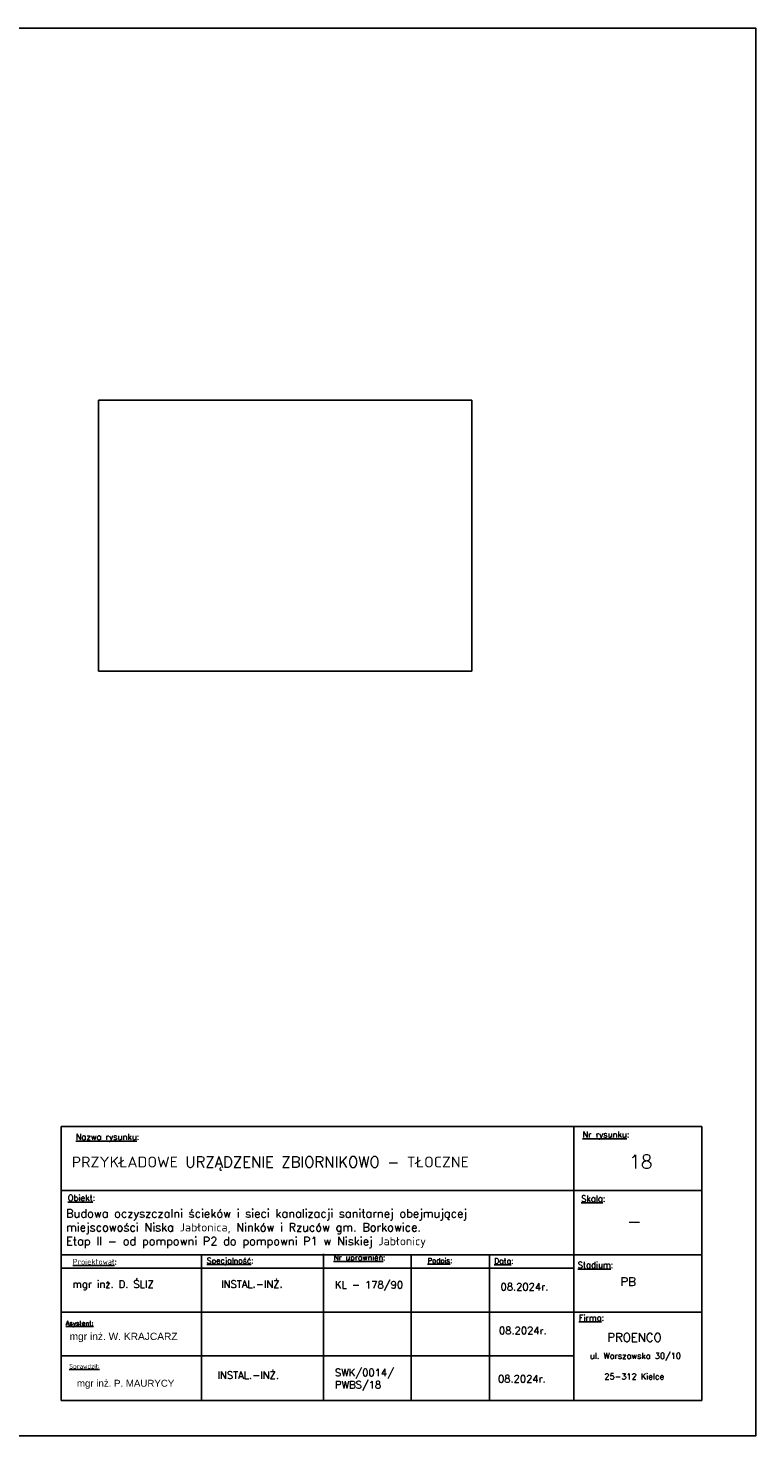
# Model space of a CAD drawing. Header units: millimetres. Extents: x 5659 to 8126, y 727 to 2118.
# Tile 39 of 53: x 7338 to 7491, y 1431 to 1728. Entities that reach past the tile are written whole.
import ezdxf

# ---------------------------------------------------------------- set-up
doc = ezdxf.new("R2010")
doc.units = ezdxf.units.MM
doc.set_wipeout_variables(frame=1)
doc.linetypes.add('GDE', pattern=[0])
doc.layers.add('EDZPD_L_0', color=3, linetype='GDE', lineweight=18)
doc.layers.add('TABELKI', color=7, linetype='Continuous', lineweight=25)
doc.layers.add('O_A', color=7, linetype='Continuous')
doc.styles.get("Standard").update_dxf_attribs({"font": 'arial.ttf'})
picture_1 = doc.add_image_def('image2.tif', size_in_pixel=(929, 675))

msp = doc.modelspace()

# ---------------------------------------------------------------- linework, layer by layer
at = {"layer": 'EDZPD_L_0', "linetype": 'GDE'}
msp.add_line((7428.707, 1473.597), (7428.235, 1474.209), dxfattribs=at)
at = {"layer": 'O_A'}
msp.add_lwpolyline([(7071.043, 1727.795), (7491.043, 1727.795), (7491.043, 1430.795), (7071.043, 1430.795)], close=True, dxfattribs=at)
at = {"layer": 'TABELKI'}
msp.add_line((7412.141, 1467.144), (7479.653, 1467.144), dxfattribs=at)

# ---------------------------------------------------------------- pictures from other files: only their frames are drawn
at = {"color": 7, "true_color": 0xffffff}
image = msp.add_image(picture_1, insert=(7352.501, 1592.129), size_in_units=(78.655, 57.15), rotation=0, dxfattribs=at)
image.dxf.flags = 15

# ---------------------------------------------------------------- next in the draw order: wipeouts: each hides what was drawn before it
msp.add_wipeout([(7344.63, 1496.038), (7479.653, 1496.038), (7479.653, 1438.25), (7344.63, 1438.25)]).dxf.layer = 'TABELKI'

# ---------------------------------------------------------------- next in the draw order: linework, layer by layer
at = {"layer": 'TABELKI'}
msp.add_line((7412.141, 1467.144), (7479.653, 1467.144), dxfattribs=at)

# ---------------------------------------------------------------- next in the draw order: wipeouts: each hides what was drawn before it
msp.add_wipeout([(7344.63, 1496.038), (7479.653, 1496.038), (7479.653, 1438.25), (7344.63, 1438.25)]).dxf.layer = 'TABELKI'

# ---------------------------------------------------------------- next in the draw order: linework, layer by layer
for p, q in [((7344.63, 1496.038), (7479.653, 1496.038)), ((7344.63, 1438.25), (7344.63, 1496.038)), ((7452.647, 1496.038), (7452.647, 1438.25)), ((7479.653, 1496.038), (7479.653, 1438.25)), ((7344.63, 1482.525), (7479.653, 1482.525)), ((7344.63, 1469.011), (7479.653, 1469.011)), ((7374.198, 1469.011), (7374.201, 1438.25)), ((7399.914, 1469.168), (7399.917, 1438.25)), ((7418.371, 1469.011), (7418.374, 1438.25)), ((7434.885, 1468.854), (7434.888, 1438.25)), ((7344.63, 1466.174), (7452.647, 1466.174)), ((7344.63, 1456.909), (7479.653, 1456.909)), ((7344.638, 1447.643), (7452.656, 1447.643)), ((7479.653, 1438.25), (7344.63, 1438.25))]:
    msp.add_line(p, q, dxfattribs=at)

# ---------------------------------------------------------------- next in the draw order: texts
at = {"layer": 'TABELKI', "attachment_point": 1}
for s, insert, char_height, width in [('{\\Fsimplex.shx|c238;\\LNazwa rysunku\\l:}', (7347.664, 1494.517), 1.27764, 51.28511), ('{\\Fsimplex.shx|c238;\\LNr rysunku\\l:}', (7454.492, 1495.028), 1.27764, 51.28511), ('{\\Fsimplex.shx|c238;\\LObiekt\\l:}', (7345.998, 1481.648), 1.27764, 51.28511), ('{\\Fsimplex.shx|c238;\\LSkala\\l:}', (7454.237, 1481.476), 1.27764, 51.28511), ('{\\Fsimplex.shx|c238;\\LProjektował\\l:}', (7347.032, 1468.117), 1.17936, 47.3401), ('{\\Fsimplex|c238;\\LSpecjalność\\l:}', (7375.294, 1468.355), 1.17936, 47.3401), ('{\\Fsimplex.shx|c238;\\LNr uprawnień\\l:}', (7401.983, 1469.011), 1.17936, 47.3401), ('{\\Fsimplex.shx|c238;\\LPodpis\\l:}', (7421.823, 1468.308), 1.08108, 47.3401), ('{\\Fsimplex.shx|c238;\\LData\\l:}', (7435.878, 1468.279), 1.17936, 47.3401), ('{\\Fsimplex.shx|c238;\\LStadium\\l:}', (7453.5, 1467.484), 1.27764, 51.28511), ('{\\Fsimplex.shx|c238;\\LFirma\\l:}', (7453.711, 1456.354), 1.27764, 51.28511), ('{\\fsimplex.shx|b0|i0|c238|p0;\\LAsystent:}', (7345.562, 1455.048), 0.9828, 39.45009), ('{\\Fsimplex.shx|c238;ul. Warszawska 30/10}', (7456.063, 1448.31), 1.26126, 35.50508), ('{\\fsimplex.shx|b0|i0|c238|p0;\\LSprawdził:}', (7346.304, 1445.968), 0.9828, 39.45009), ('{\\Fsimplex.shx|c238;25-312 Kielce}', (7459.119, 1443.948), 1.26126, 35.50508)]:
    msp.add_mtext(s, dxfattribs=dict(at, insert=insert, char_height=char_height, width=width))
at = {"layer": 'TABELKI', "lineweight": 25, "attachment_point": 1}
for s, insert, char_height, width in [('{\\fsimplex.shx|b0|i0|c238|p0;PRZYKŁADOWE URZĄDZENIE ZBIORNIKOWO - TŁOCZNE}', (7346.835, 1489.723), 2.2932, 117.96163), ('{\\fsimplex.shx|b0|i0|c238|p0;18}', (7464.339, 1490.065), 2.8665, 71.01016), ('\\pt116.74;{\\Fsimplex|c238;Budowa oczyszczalni ścieków i sieci kanalizacji sanitarnej obejmującej \\Pmiejscowości Niska Jabłonica, Ninków i Rzuców gm. Borkowice. \\PEtap II - od pompowni P2 do pompowni P1 w Niskiej Jabłonicy}', (7345.635, 1478.588), 1.75135, 116.13409), ('{\\fsimplex.shx|b0|i0|c238|p0;-}', (7463.843, 1477.507), 2.8665, 71.01016), ('{\\Fsimplex|c238;PB}', (7462.507, 1464.227), 1.8018, 71.01016), ('{\\Fsimplex.shx|c238;\\H0.6622x;mgr inż. D. ŚLIZ}', (7346.986, 1463.572), 2.31892, 82.57314), ('{\\Fsimplex.shx|c238;INSTAL.-INŻ.}', (7378.317, 1463.59), 1.53563, 107.34508), ('{\\Fsimplex.shx|c238;KL - 178/90}', (7402.325, 1463.437), 1.53563, 107.34508), ('{\\fsimplex.shx|b0|i0|c238|p0;08.2024r.}', (7437.223, 1463.009), 1.53563, 107.34508), ('{\\H0.6622x;mgr inż. W. KRAJCARZ}', (7346.378, 1452.553), 2.31892, 82.57314), ('{\\fsimplex.shx|b0|i0|c238|p0;08.2024r.}', (7436.895, 1453.776), 1.53563, 107.34508), ('{\\Fsimplex.shx|c238;INSTAL.-INŻ.}', (7377.551, 1444.371), 1.53563, 107.34508), ('{\\Fsimplex|c238;SWK/0014/\\PPWBS/18}', (7402.327, 1444.906), 1.53563, 107.34508), ('{\\fsimplex.shx|b0|i0|c238|p0;08.2024r.}', (7436.697, 1443.594), 1.53563, 107.34508), ('mgr inż. P. MAURYCY', (7347.919, 1442.624), 1.46092, 52.02108)]:
    msp.add_mtext(s, dxfattribs=dict(at, insert=insert, char_height=char_height, width=width))
at = {"layer": 'TABELKI', "lineweight": 30, "insert": (7459.753, 1452.458), "char_height": 1.8018, "width": 71.01016, "attachment_point": 1}
msp.add_mtext('{\\Fsimplex.shx|c238;PROENCO}', dxfattribs=at)

doc.saveas('drawing.dxf')
